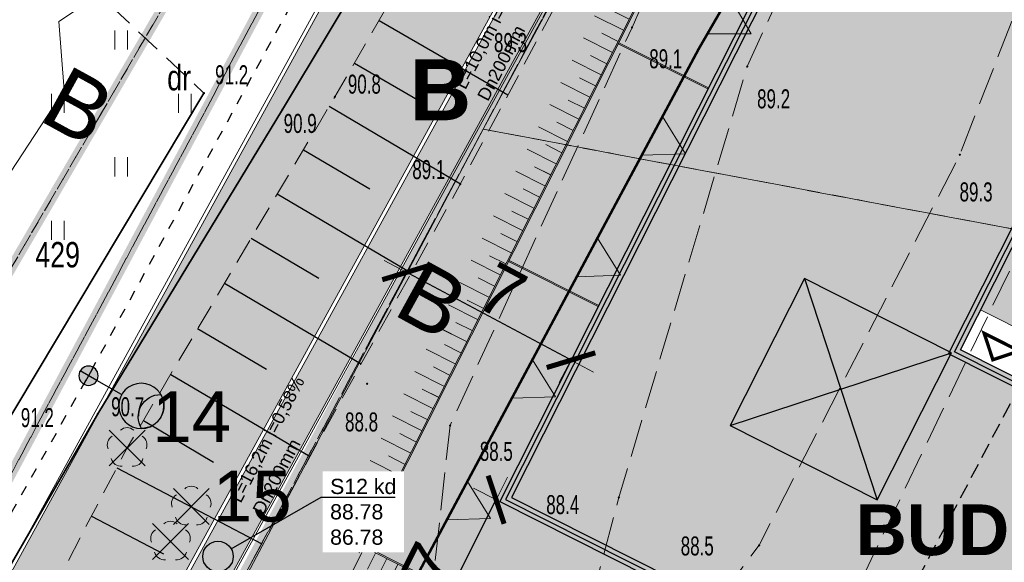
# Model space of a CAD drawing. Header units: metres. Extents: x 6539540 to 6543249, y 5894370 to 5895874.
# Tile 15 of 91: x 6541864 to 6541902, y 5895108 to 5895129. Entities that reach past the tile are written whole.
import ezdxf
from ezdxf import colors
from ezdxf.entities.mleader import LeaderData, LeaderLine
from ezdxf.enums import TextEntityAlignment as Align
from ezdxf.math import Vec2, Vec3

# ---------------------------------------------------------------- set-up
doc = ezdxf.new("R2010")
doc.units = ezdxf.units.M
for name, pattern in [('0.4_0.4', [0.8, 0.4, -0.4]), ('0.5_0.5', [1, 0.5, -0.5]), ('1.0_0.5', [1.5, 1, -0.5]), ('1.5_0.5', [2, 1.5, -0.5]), ('2', [0.9, 0.6, -0.3]), ('CONTINOUS', [0]), ('DASHED', [0.75, 0.5, -0.25]), ('egkk-500', [2, 1.5, -0.5]), ('egug-500', [1, 0.5, -0.5])]:
    doc.linetypes.add(name, pattern=pattern)
for name, color, linetype in [('000 Inne (niezydentyfikowane)', 7, 'Continuous'), ('210-oznaczenie konturu użytku gruntowego', 7, 'Continuous'), ('211-numer działki ewidencyjnej', 7, 'Continuous'), ('217-kontur klasyfikacyjny', 7, 'Continuous'), ('218-kontur użytku gruntowego', 7, 'Continuous'), ('219-działka ewidencyjna', 7, 'Continuous'), ('_dr_krawężnik wystający 15x30', 214, 'Continuous'), ('_rozbiórki', 1, 'Continuous'), ('drzewo liściaste', 7, 'Continuous'), ('jezdnia', 7, 'Continuous'), ('ogrodzenie trwałe', 7, 'Continuous'), ('pikieta naturalna', 7, 'Continuous'), ('pikieta naturalna-Atr2', 7, 'Continuous'), ('przewód elektroenergetyczny podziemny', 7, 'Continuous'), ('skarpa nieumocniona', 7, 'Continuous'), ('trawnik', 7, 'Continuous'), ('Zakres', 7, 'Continuous')]:
    doc.layers.add(name, color=color, linetype=linetype)
for name, color, linetype, lineweight in [('_dr opis', 7, 'Continuous', 25), ('_dr_kreskowanie chodnik', 40, 'Continuous', 5), ('_dr_kreskowanie jezdnia', 253, 'Continuous', 5), ('_dr_obrzeże 8x30', 210, 'Continuous', 30), ('_dr_ścieki kd', 36, 'Continuous', 30), ('A-BALKONY', 7, 'Continuous', 9), ('A-BUDYNKI', 1, 'Continuous', 30), ('A-OPIS', 4, 'Continuous', 20), ('A-OZNACZENIA', 7, 'Continuous', 15), ('A-PZT', 4, 'Continuous', 9), ('A-WYMIAR', 8, 'Continuous', 5), ('IE - SŁUP', 1, 'Continuous', 30), ('IE - SŁUP 150W', 1, 'Continuous', 30), ('SKARPA', 7, 'Continuous', 5)]:
    doc.layers.add(name, color=color, linetype=linetype, lineweight=lineweight)
doc.layers.add('A-ZIELŃ - PROJ -B', color=7, linetype='Continuous', lineweight=13, true_color=0x91c200)
doc.styles.add('ARIAL', font='arial.ttf')
doc.styles.add('Arial Narrow', font='ARIALN.TTF')
doc.linetypes.add('902-500', pattern='A,3.75,0,[1,ksztalty.shx,S=0.5,R=0,X=0,Y=0],3.75', length=7.5)
doc.dimstyles.new('A-PZT', dxfattribs={"dimtxt": 2, "dimasz": 0.1, "dimexe": 0, "dimexo": 0.625, "dimgap": 0.1, "dimtad": 1, "dimdec": 0, "dimtxsty": 'ARIAL', "dimblk": 'ZNACZNIK-A', "dimcen": -1, "dimclrt": 9, "dimadec": 0, "dimazin": 0, "dimtfac": 1, "dimtdec": 0, "dimtmove": 0, "dimatfit": 3, "dimldrblk": 'ZNACZNIK-A', "dimfxl": 1, "dimfxlon": 1, "dimarcsym": 0})

# ---------------------------------------------------------------- blocks, each defined once
blk = doc.blocks.new('PW01')
at = {"linetype": 'Continuous', "lineweight": 13}
h = blk.add_hatch(color=0, dxfattribs=at)
edge = h.paths.add_edge_path()
edge.add_arc((0, 0), 0.045, 0, 360)
blk = doc.blocks.new('OP021')
at = {"linetype": 'Continuous', "lineweight": 13}
h = blk.add_hatch(color=0, dxfattribs=at)
edge = h.paths.add_edge_path()
edge.add_arc((0, 0), 0.05, 0, 360)
at = {"color": 0, "linetype": 'Continuous', "lineweight": 13}
for centre, start, end in [((0, 0.4), 49.272, 130.728), ((-0.38, 0.124), 121.308, 202.548), ((0.38, 0.124), 337.452, 58.692), ((-0.235, -0.324), 193.221, 274.871), ((0.235, -0.324), 265.129, 346.779)]:
    blk.add_arc(centre, 0.4, start, end, dxfattribs=at)
blk = doc.blocks.new('TU04')
at = {"color": 0, "linetype": 'Continuous', "lineweight": 13}
for p, q in [((0, 0), (0, 0.75)), ((0.5, 0), (0.5, 0.75))]:
    blk.add_line(p, q, dxfattribs=at)
blk = doc.blocks.new('*U88')
at = {"layer": 'A-OZNACZENIA', "color": 22, "true_color": 0xe21d1d}
blk.add_lwpolyline([(0, 0.747), (0.862, -0.747), (-0.862, -0.747)], close=True, dxfattribs=at)
blk = doc.blocks.new('*U140')
at = {"layer": 'A-OZNACZENIA', "color": 0, "linetype": 'ByBlock', "lineweight": -2, "transparency": 16777216, "rotation": 179.9999999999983}
blk.add_blockref('*U88', (0, 0), dxfattribs=at)
blk = doc.blocks.new('*U141')
at = {"layer": 'A-OZNACZENIA', "color": 0, "linetype": 'ByBlock', "lineweight": -2, "transparency": 16777216}
for p in [(0, 0), (5.436, 0), (10.872, 0), (16.308, 0), (21.744, 0)]:
    blk.add_blockref('*U140', p, dxfattribs=at)
blk = doc.blocks.new('*U142')
at = {"layer": 'A-OZNACZENIA', "color": 0, "linetype": 'ByBlock', "lineweight": -2, "transparency": 16777216, "rotation": 179.9999999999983}
blk.add_blockref('*U88', (0, 0), dxfattribs=at)
blk = doc.blocks.new('*U143')
at = {"layer": 'A-OZNACZENIA', "color": 0, "linetype": 'ByBlock', "lineweight": -2, "transparency": 16777216}
for p in [(0, 0), (5.436, 0), (10.872, 0), (16.308, 0), (21.744, 0), (27.18, 0)]:
    blk.add_blockref('*U142', p, dxfattribs=at)
blk = doc.blocks.new('*U136')
at = {"layer": 'A-OZNACZENIA', "color": 0, "linetype": 'ByBlock', "lineweight": -2, "transparency": 16777216, "rotation": 179.9999999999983}
blk.add_blockref('*U88', (0, 0), dxfattribs=at)
blk = doc.blocks.new('*U137')
at = {"layer": 'A-OZNACZENIA', "color": 0, "linetype": 'ByBlock', "lineweight": -2, "transparency": 16777216}
for p in [(0, 0), (5.436, 0), (10.872, 0), (16.308, 0), (21.744, 0)]:
    blk.add_blockref('*U136', p, dxfattribs=at)
blk = doc.blocks.new('ZNACZNIK-A')
at = {"color": 0}
for p, q in [((0, 10), (0, -10)), ((-10, 0), (10, 0))]:
    blk.add_line(p, q, dxfattribs=at)
at = {"color": 0, "const_width": 2}
blk.add_lwpolyline([(7.07, 7.07), (-7.07, -7.07)], dxfattribs=at)
blk = doc.blocks.new('*D96')
at = {"layer": 'A-WYMIAR', "color": 0, "lineweight": -2, "transparency": 16777216}
blk.add_line((6542197.101, 5895058.911), (6542194.029, 5895052.82), dxfattribs=at)
at = {"layer": 'Defpoints', "color": 0, "transparency": 16777216}
for p in [(6542197.287, 5895058.929), (6542193.984, 5895052.731), (6542194.124, 5895052.66)]:
    blk.add_point(p, dxfattribs=at)
at = {"layer": 'A-WYMIAR', "color": 0, "lineweight": -2, "transparency": 16777216, "xscale": 0.1, "yscale": 0.1, "zscale": 0.1}
for p, rotation in [((6542197.146, 5895059), 63.2322082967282), ((6542193.984, 5895052.731), 243.2322082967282)]:
    blk.add_blockref('ZNACZNIK-A', p, dxfattribs=dict(at, rotation=rotation))
at = {"layer": 'A-WYMIAR', "color": 9, "transparency": 16777216, "insert": (6542194.583, 5895056.361), "char_height": 2, "attachment_point": 5, "rotation": 63.2322, "style": 'ARIAL'}
blk.add_mtext('7', dxfattribs=at)
blk = doc.blocks.new('*D97')
at = {"layer": 'A-WYMIAR', "color": 0, "lineweight": -2, "transparency": 16777216}
blk.add_line((6542200.009, 5895064.548), (6542193.703, 5895067.917), dxfattribs=at)
at = {"layer": 'Defpoints', "color": 0, "transparency": 16777216}
for p in [(6542193.615, 5895067.964), (6542193.615, 5895067.964), (6542200.097, 5895064.501)]:
    blk.add_point(p, dxfattribs=at)
at = {"layer": 'A-WYMIAR', "color": 0, "lineweight": -2, "transparency": 16777216, "xscale": 0.1, "yscale": 0.1, "zscale": 0.1}
for p, rotation in [((6542193.615, 5895067.964), 151.885046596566), ((6542200.097, 5895064.501), 331.885046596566)]:
    blk.add_blockref('ZNACZNIK-A', p, dxfattribs=dict(at, rotation=rotation))
at = {"layer": 'A-WYMIAR', "color": 9, "transparency": 16777216, "insert": (6542197.374, 5895067.203), "char_height": 2, "attachment_point": 5, "rotation": 331.885, "style": 'ARIAL'}
blk.add_mtext('7', dxfattribs=at)
blk = doc.blocks.new('*U90')
at = {"layer": 'SKARPA'}
for points in [[(-0.246, 0.641), (-0.246, -0.641)], [(0.246, 0.641), (0.246, -0.072)]]:
    blk.add_lwpolyline(points, dxfattribs=at)
blk = doc.blocks.new('*U91')
at = {"layer": 'A-PZT', "color": 0, "linetype": 'ByBlock', "lineweight": -2, "transparency": 16777216}
for p in [(0, 0), (0.982, 0), (1.964, 0), (2.947, 0), (3.929, 0), (4.911, 0), (5.893, 0), (6.876, 0), (7.858, 0), (8.84, 0), (9.822, 0), (10.805, 0)]:
    blk.add_blockref('*U90', p, dxfattribs=at)
blk = doc.blocks.new('slup pojedynczy')
at = {"layer": 'IE - SŁUP 150W', "ltscale": 0.75}
h = blk.add_hatch(color=256, dxfattribs=at)
edge = h.paths.add_edge_path()
edge.add_arc((4596208.008, 5925834.047), 0.338, 0, 360)
h = blk.add_hatch(color=256, dxfattribs=at)
edge = h.paths.add_edge_path()
edge.add_arc((4596208.008, 5925831.126), 0.792, 30, 150)
edge.add_arc((4596208.008, 5925831.918), 0.792, 210, 330)
for p, q in [((4596208.008, 5925833.71), (4596208.008, 5925834.385)), ((4596207.671, 5925834.047), (4596208.346, 5925834.047)), ((4596208.008, 5925832.71), (4596208.008, 5925833.71))]:
    blk.add_line(p, q, dxfattribs=at)
for centre, radius in [((4596208.008, 5925834.047), 0.338), ((4596208.008, 5925831.918), 0.792)]:
    blk.add_circle(centre, radius, dxfattribs=at)
for centre, start, end in [((4596208.008, 5925831.126), 30, 150), ((4596208.008, 5925831.918), 210, 330)]:
    blk.add_arc(centre, 0.792, start, end, dxfattribs=at)
blk = doc.blocks.new('deweloper')
at = {"layer": 'A-BUDYNKI', "true_color": 0xc7c8ca, "transparency": 33554610}
h = blk.add_hatch(color=9, dxfattribs=at)
h.dxf.hatch_style = 1
h.paths.add_polyline_path([(6542211.482, 5895087.072), (6542197.287, 5895058.929), (6542228.107, 5895043.382), (6542234.196, 5895055.453), (6542215.447, 5895064.911), (6542223.554, 5895080.982)])
at = {"layer": 'A-ZIELŃ - PROJ -B', "true_color": 0x1e9a13, "transparency": 33554559}
h = blk.add_hatch(color=84, dxfattribs=at)
h.dxf.hatch_style = 1
h.paths.add_polyline_path([(6542231.648, 5895125.306), (6542236.732, 5895130.961), (6542238.85, 5895133.738), (6542242.1, 5895131.368), (6542232.367, 5895114.439), (6542228.112, 5895116.885), (6542233.879, 5895123.301)], flags=17)
h.paths.add_polyline_path([(6542209.319, 5895096.015), (6542211.279, 5895095.026), (6542217.519, 5895107.346), (6542228.441, 5895119.495), (6542227.303, 5895120.473), (6542216.522, 5895108.481)], flags=17)
h.paths.add_polyline_path([(6542273.98, 5895163.161), (6542274.962, 5895162.792), (6542278.487, 5895172.192), (6542277.192, 5895172.631)])
h.paths.add_polyline_path([(6542264.51, 5895166.372), (6542263.274, 5895167.258), (6542263.992, 5895168.261), (6542267.453, 5895175.934), (6542267.722, 5895175.843)])
h.paths.add_polyline_path([(6542273.451, 5895189.739), (6542273.379, 5895189.763), (6542272.432, 5895186.971), (6542269.519, 5895180.513), (6542270.239, 5895180.269)])
h.paths.add_polyline_path([(6542279.71, 5895177.057), (6542280.237, 5895176.859), (6542283.757, 5895186.244), (6542282.921, 5895186.527)], flags=17)
h.paths.add_polyline_path([(6542284.527, 5895191.262), (6542285.502, 5895190.897), (6542289.026, 5895200.296), (6542287.739, 5895200.732)], flags=17)
h.paths.add_polyline_path([(6542289.345, 5895205.467), (6542290.766, 5895204.934), (6542294.296, 5895214.347), (6542292.557, 5895214.937)], flags=17)
h.paths.add_polyline_path([(6542278.943, 5895158.469), (6542278.715, 5895158.561), (6542261.256, 5895124.602), (6542241.791, 5895086.013), (6542219.899, 5895097.057), (6542225.988, 5895109.128), (6542235.809, 5895104.174), (6542236.62, 5895105.781), (6542233.055, 5895107.579), (6542232.006, 5895112.916), (6542227.086, 5895115.744), (6542218.767, 5895106.491), (6542212.618, 5895094.35), (6542232.331, 5895084.407), (6542228.177, 5895076.172), (6542233.232, 5895073.622), (6542234.546, 5895076.227), (6542242.627, 5895072.151), (6542239.511, 5895065.964), (6542231.427, 5895070.044), (6542232.556, 5895072.283), (6542227.501, 5895074.833), (6542222.845, 5895065.601), (6542217.778, 5895063.735), (6542234.195, 5895055.454), (6542228.107, 5895043.382), (6542197.287, 5895058.929), (6542211.482, 5895087.072), (6542223.554, 5895080.982), (6542216.242, 5895066.487), (6542218.407, 5895065.395), (6542221.817, 5895066.894), (6542230.316, 5895083.743), (6542208.567, 5895094.714), (6542200.151, 5895080.148), (6542196.632, 5895073.611), (6542187.346, 5895056.079), (6542230.162, 5895034.481), (6542242.172, 5895065.021)])
h.paths.add_polyline_path([(6542278.943, 5895158.469), (6542304.992, 5895224.671), (6542286.299, 5895227.619), (6542295.767, 5895224.408), (6542294.161, 5895219.673), (6542300.79, 5895217.425), (6542278.716, 5895158.56)])
h.paths.add_polyline_path([(6542233.455, 5895113.321), (6542243.326, 5895130.491), (6542245.842, 5895128.688), (6542249.628, 5895133.971), (6542250.464, 5895133.371), (6542249.185, 5895130.691), (6542237.331, 5895107.191), (6542234.366, 5895108.687)], flags=17)
h.paths.add_polyline_path([(6542270.517, 5895155.907), (6542271.401, 5895155.272), (6542266.843, 5895146.235), (6542264.687, 5895147.781)], flags=17)
h.paths.add_polyline_path([(6542263.812, 5895142.259), (6542264.468, 5895141.789), (6542258.643, 5895133.661), (6542257.987, 5895134.131)], flags=17)
at = {"layer": 'A-BALKONY'}
for points in [[(6542217.528, 5895084.008), (6542218.877, 5895086.687), (6542209.246, 5895091.541), (6542202.586, 5895078.323), (6542199.479, 5895072.156), (6542191.913, 5895057.141), (6542229.438, 5895038.232), (6542239.122, 5895057.45), (6542227.548, 5895063.282), (6542225.748, 5895059.71)], [(6542217.483, 5895084.031), (6542218.81, 5895086.665), (6542209.266, 5895091.475), (6542202.63, 5895078.299), (6542199.523, 5895072.132), (6542191.981, 5895057.162), (6542229.411, 5895038.301), (6542239.059, 5895057.426), (6542227.57, 5895063.215), (6542225.793, 5895059.687)], [(6542205.49, 5895075.197), (6542201.962, 5895076.975)], [(6542205.513, 5895075.242), (6542201.985, 5895077.019)], [(6542201.166, 5895066.615), (6542197.638, 5895068.393)], [(6542201.188, 5895066.66), (6542197.661, 5895068.437)]]:
    blk.add_lwpolyline(points, dxfattribs=at)
at = {"layer": 'A-BUDYNKI', "color": 7}
for points in [[(6542211.482, 5895087.072), (6542197.287, 5895058.929), (6542228.107, 5895043.382), (6542234.196, 5895055.453), (6542215.447, 5895064.911), (6542223.554, 5895080.982)], [(6542211.558, 5895086.843), (6542197.515, 5895059.004), (6542228.032, 5895043.611), (6542233.968, 5895055.378), (6542215.219, 5895064.836), (6542223.325, 5895080.907)], [(6542211.637, 5895086.601), (6542197.757, 5895059.084), (6542227.953, 5895043.852), (6542233.726, 5895055.299), (6542214.977, 5895064.757), (6542223.084, 5895080.828)], [(6542215.098, 5895064.796), (6542209.294, 5895067.724), (6542206.367, 5895061.92), (6542212.17, 5895058.993)]]:
    blk.add_lwpolyline(points, close=True, dxfattribs=at)
for points in [[(6542209.294, 5895067.724), (6542212.17, 5895058.993)], [(6542206.367, 5895061.92), (6542215.098, 5895064.796)]]:
    blk.add_lwpolyline(points, dxfattribs=at)
at = {"layer": 'A-OZNACZENIA', "color": 13, "linetype": 'DASHED', "ltscale": 5, "true_color": 0xd26260, "const_width": 0.5}
blk.add_lwpolyline([(6542230.162, 5895034.481), (6542187.282, 5895056.111), (6542196.632, 5895073.611), (6542199.892, 5895079.701), (6542216.522, 5895108.481), (6542236.732, 5895130.961), (6542248.032, 5895145.991), (6542263.992, 5895168.261), (6542272.432, 5895186.971), (6542286.222, 5895227.631), (6542304.992, 5895224.671), (6542242.172, 5895065.021)], close=True, dxfattribs=at)
at = {"layer": 'A-OZNACZENIA', "color": 22, "true_color": 0xe21d1d, "const_width": 0.1}
blk.add_lwpolyline([(6542192.641, 5895053.408), (6542201.924, 5895070.784), (6542205.136, 5895076.784), (6542221.404, 5895104.936), (6542241.37, 5895127.145), (6542252.869, 5895142.44), (6542263.448, 5895157.202), (6542277.64, 5895155.158)], dxfattribs=at)
blk.add_lwpolyline([(6542192.641, 5895053.408), (6542201.924, 5895070.784), (6542205.136, 5895076.784), (6542221.404, 5895104.936), (6542241.37, 5895127.145), (6542252.869, 5895142.44), (6542263.448, 5895157.202), (6542277.64, 5895155.158)], dxfattribs=at)
at = {"layer": 'A-OZNACZENIA', "color": 18, "true_color": 0x000000, "const_width": 0.132}
blk.add_lwpolyline([(6542216.725, 5895064.519), (6542217.768, 5895064.863), (6542216.381, 5895065.562)], close=True, dxfattribs=at)
at = {"layer": 'A-PZT'}
blk.add_lwpolyline([(6542216.242, 5895066.487), (6542218.407, 5895065.395), (6542221.817, 5895066.894), (6542230.316, 5895083.743), (6542208.567, 5895094.714)], dxfattribs=at)
at = {"layer": 'A-ZIELŃ - PROJ -B'}
blk.add_lwpolyline([(6542228.107, 5895043.382), (6542197.287, 5895058.929), (6542211.482, 5895087.072), (6542223.554, 5895080.982), (6542216.242, 5895066.487), (6542218.407, 5895065.395), (6542221.817, 5895066.894), (6542230.316, 5895083.743), (6542208.567, 5895094.714), (6542200.151, 5895080.148), (6542196.632, 5895073.611), (6542187.346, 5895056.079)], dxfattribs=at)
at = {"layer": 'A-OZNACZENIA'}
for name, p, rotation in [('*U143', (6542206.551, 5895077.741), 59.97931086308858), ('*U141', (6542193.705, 5895053.817), 61.88504659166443), ('*U137', (6542193.705, 5895053.817), 61.8850465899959)]:
    blk.add_blockref(name, p, dxfattribs=dict(at, rotation=rotation))
at = {"layer": 'A-PZT', "linetype": 'CONTINOUS', "lineweight": 0}
for p, rotation in [((6542203.701, 5895081.961), 243.2324140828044), ((6542198.831, 5895072.317), 243.2324140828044), ((6542196.176, 5895067.055), 243.2324140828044), ((6542191.889, 5895056.435), 333.2324140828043)]:
    blk.add_blockref('*U91', p, dxfattribs=dict(at, rotation=rotation))
at = {"layer": 'A-OPIS', "width": 2468.73918, "attachment_point": 1, "style": 'Arial Narrow'}
for s, insert, char_height in [('\\A1;\\pt9.6;{\\fArial|b1|i0|c238|p34;B}', (6542193.742, 5895076.361), 2.4), ('\\A1;\\pt8;{\\fArial|b1|i0|c238|p34;BUD. B  III\\PP.P.P.=89,50}', (6542211.318, 5895058.814), 2)]:
    blk.add_mtext(s, dxfattribs=dict(at, insert=insert, char_height=char_height))
at = {"layer": 'A-WYMIAR'}
for p1, p2, distance, picture, middle in [((6542200.097, 5895064.501), (6542193.615, 5895067.964), 0, '*D97', (6542197.374, 5895067.203)), ((6542197.287, 5895058.929), (6542194.124, 5895052.66), -0.157, '*D96', (6542194.583, 5895056.361))]:
    dim = blk.add_aligned_dim(p1=p1, p2=p2, distance=distance, dimstyle='A-PZT', dxfattribs=at)
    dim.commit()
    dim.dimension.update_dxf_attribs({"geometry": picture, "text_midpoint": middle})

msp = doc.modelspace()

# ---------------------------------------------------------------- hatches: boundary and pattern name
at = {"layer": '_dr_kreskowanie chodnik'}
h = msp.add_hatch(color=256, dxfattribs=at)
h.dxf.hatch_style = 1
edge = h.paths.add_edge_path()
edge.add_line((6541855.463, 5895082.051), (6541856.708, 5895081.214))
edge.add_line((6541856.708, 5895081.214), (6541860.899, 5895087.448))
edge.add_line((6541860.899, 5895087.448), (6541895.775, 5895151.021))
edge.add_arc((6541957.453, 5895117.184), 70.35, 138.01071, 151.25096, ccw=False)
edge.add_line((6541905.164, 5895164.248), (6541921.481, 5895182.376))
edge.add_line((6541921.481, 5895182.376), (6541936.087, 5895202.264))
edge.add_line((6541936.087, 5895202.264), (6541933.99, 5895201.943))
edge.add_line((6541933.99, 5895201.943), (6541920.316, 5895183.324))
edge.add_line((6541920.316, 5895183.324), (6541904.049, 5895165.251))
edge.add_arc((6541957.453, 5895117.184), 71.85, 138.01071, 151.25096)
edge.add_line((6541894.46, 5895151.742), (6541859.617, 5895088.229))
edge.add_line((6541859.617, 5895088.229), (6541855.463, 5895082.051))
at = {"layer": '_dr_kreskowanie jezdnia'}
h = msp.add_hatch(color=256, dxfattribs=at)
h.dxf.hatch_style = 1
edge = h.paths.add_edge_path()
edge.add_line((6541850.359, 5895085.482), (6541854.358, 5895091.43))
edge.add_line((6541854.358, 5895091.43), (6541889.068, 5895154.7))
edge.add_arc((6541957.453, 5895117.184), 78, 138.01071, 151.25096, ccw=False)
edge.add_line((6541899.478, 5895169.366), (6541915.54, 5895187.211))
edge.add_line((6541915.54, 5895187.211), (6541937.506, 5895217.119))
edge.add_arc((6541879.475, 5895259.738), 72, 323.70553, 335.6555)
edge.add_line((6541945.073, 5895230.058), (6541950.032, 5895241.02))
edge.add_line((6541950.032, 5895241.02), (6541963.489, 5895280.46))
edge.add_line((6541963.489, 5895280.46), (6541963.995, 5895284.052))
edge.add_arc((6541956.073, 5895285.167), 8, 351.9852, 440.8524)
edge.add_line((6541957.345, 5895293.065), (6541979.003, 5895290.047))
edge.add_arc((6541977.862, 5895282.129), 8, 81.8036, 171.9852)
edge.add_line((6541969.94, 5895283.244), (6541969.351, 5895279.06))
edge.add_line((6541969.351, 5895279.06), (6541955.618, 5895238.81))
edge.add_line((6541955.618, 5895238.81), (6541950.539, 5895227.585))
edge.add_arc((6541879.475, 5895259.738), 78, 323.70553, 335.6555, ccw=False)
edge.add_line((6541942.341, 5895213.567), (6541920.2, 5895183.419))
edge.add_line((6541920.2, 5895183.419), (6541903.938, 5895165.352))
edge.add_arc((6541957.453, 5895117.184), 72, 138.01071, 151.25096)
edge.add_line((6541894.328, 5895151.814), (6541859.488, 5895088.307))
edge.add_line((6541859.488, 5895088.307), (6541855.339, 5895082.134))
edge.add_line((6541855.339, 5895082.134), (6541850.359, 5895085.482))

# ---------------------------------------------------------------- linework, layer by layer
at = {"layer": '000 Inne (niezydentyfikowane)', "color": 7, "linetype": 'Continuous', "lineweight": 25, "flags": 128}
for points in [[(6541877.67, 5895129.25), (6541882.75, 5895126.31)], [(6541876.7, 5895127.56), (6541879.26, 5895126.08)], [(6541875.71, 5895125.86), (6541880.88, 5895122.8)], [(6541874.69, 5895124.14), (6541877.3, 5895122.6)], [(6541873.66, 5895122.41), (6541878.94, 5895119.29)], [(6541872.63, 5895120.66), (6541875.29, 5895119.08)], [(6541871.58, 5895118.89), (6541876.96, 5895115.7)], [(6541870.52, 5895117.1), (6541873.24, 5895115.49)], [(6541869.46, 5895115.29), (6541874.95, 5895112.05)], [(6541868.38, 5895113.47), (6541871.15, 5895111.83)], [(6541867.33, 5895111.6), (6541873.05, 5895108.61)], [(6541866.33, 5895109.7), (6541869.17, 5895108.22)]]:
    msp.add_lwpolyline(points, dxfattribs=at)
at = {"layer": '217-kontur klasyfikacyjny', "color": 92, "linetype": 'egkk-500', "lineweight": 18, "flags": 128}
for points in [[(6541885.03, 5895131.05), (6541881.77, 5895124.96)], [(6541881.77, 5895124.96), (6541872.42, 5895107.46)], [(6541905.863, 5895120.415), (6541881.77, 5895124.96)], [(6541881.77, 5895124.96), (6541905.863, 5895120.415)]]:
    msp.add_lwpolyline(points, dxfattribs=at)
at = {"layer": '218-kontur użytku gruntowego', "color": 3, "linetype": 'egug-500', "lineweight": 18, "flags": 128}
for points in [[(6541881.39, 5895145.46), (6541857.34, 5895100.46)], [(6541857.34, 5895100.46), (6541881.39, 5895145.46)], [(6541859.15, 5895112.58), (6541877.31, 5895143.77)], [(6541877.31, 5895143.77), (6541859.15, 5895112.58)], [(6541881.77, 5895124.96), (6541885.03, 5895131.05)], [(6541885.03, 5895131.05), (6541881.77, 5895124.96)], [(6541872.42, 5895107.46), (6541881.77, 5895124.96)], [(6541881.77, 5895124.96), (6541872.42, 5895107.46)], [(6541905.863, 5895120.415), (6541881.77, 5895124.96)], [(6541881.77, 5895124.96), (6541905.863, 5895120.415)]]:
    msp.add_lwpolyline(points, dxfattribs=at)
at = {"layer": '219-działka ewidencyjna', "color": 84, "linetype": '0.5_0.5', "lineweight": 18, "const_width": 0.4, "flags": 128}
for points in [[(6541857.34, 5895100.46), (6541881.39, 5895145.46)], [(6541877.31, 5895143.77), (6541859.15, 5895112.58)], [(6541872.42, 5895107.46), (6541885.03, 5895131.05)]]:
    msp.add_lwpolyline(points, dxfattribs=at)
at = {"layer": '_dr_krawężnik wystający 15x30', "lineweight": 5, "flags": 128}
for points in [[(6541959.225, 5895268.428), (6541949.893, 5895241.076), (6541944.936, 5895230.12, -0.052189), (6541937.385, 5895217.208), (6541915.424, 5895187.306), (6541899.367, 5895169.466, 0.057836), (6541888.937, 5895154.772), (6541854.23, 5895091.508), (6541854.23, 5895091.508), (6541850.235, 5895085.565)], [(6541958.975, 5895267.23), (6541950.032, 5895241.02), (6541945.073, 5895230.058, -0.052189), (6541937.506, 5895217.119), (6541915.54, 5895187.211), (6541899.478, 5895169.366, 0.057836), (6541889.068, 5895154.7), (6541854.358, 5895091.43), (6541850.359, 5895085.482)], [(6541855.339, 5895082.134), (6541859.488, 5895088.307), (6541894.328, 5895151.814), (6541894.328, 5895151.814, -0.057836), (6541903.938, 5895165.352), (6541920.2, 5895183.419), (6541933.847, 5895202.002)], [(6541855.463, 5895082.051), (6541859.617, 5895088.229), (6541894.46, 5895151.742, -0.057836), (6541904.049, 5895165.251), (6541920.316, 5895183.324), (6541934.057, 5895202.034)]]:
    msp.add_lwpolyline(points, format="xyb", dxfattribs=at)
at = {"layer": '_dr_obrzeże 8x30', "lineweight": 5, "flags": 128}
for points in [[(6541857.869, 5895082.94), (6541860.899, 5895087.448), (6541895.775, 5895151.021, -0.057836), (6541905.164, 5895164.248), (6541921.481, 5895182.376), (6541936.087, 5895202.264)], [(6541857.935, 5895082.895), (6541860.968, 5895087.406), (6541895.845, 5895150.982, -0.057836), (6541905.224, 5895164.194), (6541921.543, 5895182.326), (6541936.199, 5895202.281)]]:
    msp.add_lwpolyline(points, format="xyb", dxfattribs=at)
at = {"layer": '_dr_ścieki kd', "linetype": '0.5_0.5', "const_width": 0.3, "flags": 128}
msp.add_lwpolyline([(6541884.316, 5895131.51), (6541871.624, 5895108.629)], dxfattribs=at)
at = {"layer": '_dr_ścieki kd'}
msp.add_circle((6541871.322, 5895108.111), 0.6, dxfattribs=at)
at = {"layer": '_rozbiórki', "lineweight": 30, "flags": 128}
for points in [[(6541867.033, 5895113.097), (6541868.447, 5895111.683)], [(6541868.447, 5895113.097), (6541867.033, 5895111.683)], [(6541869.563, 5895110.787), (6541870.977, 5895109.373)], [(6541870.977, 5895110.787), (6541869.563, 5895109.373)], [(6541868.743, 5895109.407), (6541870.157, 5895107.993)], [(6541870.157, 5895109.407), (6541868.743, 5895107.993)]]:
    msp.add_lwpolyline(points, dxfattribs=at)
at = {"layer": 'IE - SŁUP', "linetype": '0.4_0.4', "elevation": 86.721, "flags": 128}
msp.add_lwpolyline([(6541844.862, 5895027.715), (6541850.479, 5895047.499), (6541855.716, 5895066.345), (6541860.078, 5895081.68), (6541851.522, 5895089.058), (6541866.219, 5895115.237), (6541880.635, 5895141.622), (6541891.902, 5895161.39), (6541896.419, 5895167.365), (6541916.238, 5895189.875), (6541933.994, 5895214.022), (6541940.817, 5895223.302), (6541948.68, 5895240.126), (6541958.325, 5895268.551)], dxfattribs=at)
at = {"layer": 'jezdnia', "color": 7, "linetype": '1.5_0.5', "lineweight": 18, "flags": 128}
for points in [[(6541941.7, 5895196.39), (6541946.99, 5895204.99), (6541954.09, 5895217.95), (6541960.34, 5895231.97), (6541965.49, 5895246.51), (6541971.47, 5895264.51), (6541973.11, 5895273.45), (6541969.44, 5895275.93), (6541968.88, 5895285.22), (6541962.92, 5895286.09), (6541960.32, 5895278.87), (6541954.54, 5895268.45), (6541948.25, 5895252.01), (6541942.76, 5895236.9), (6541936.16, 5895222.71), (6541930.85, 5895211.5), (6541925.19, 5895196.86), (6541922.88, 5895185.66), (6541914.28, 5895171.87), (6541903.6, 5895156.34), (6541893.61, 5895142.57), (6541887.64, 5895128.97), (6541880.47, 5895113.27), (6541878.16, 5895092.32), (6541876.17, 5895082.76), (6541879.54, 5895081.64), (6541883.37, 5895096.26), (6541887.12, 5895110.44), (6541892.18, 5895127.43), (6541897.91, 5895140.01), (6541906.24, 5895154.73), (6541916.46, 5895170.13), (6541926.26, 5895183.96), (6541937.76, 5895198.07)], [(6541883.37, 5895096.26), (6541879.54, 5895081.64), (6541884.15, 5895090.8), (6541896.67, 5895107.17), (6541904.09, 5895122.66), (6541909.46, 5895135.02), (6541914.78, 5895150.75), (6541922.88, 5895165.64), (6541931.83, 5895180.77), (6541941.7, 5895196.39), (6541937.76, 5895198.07), (6541928.48, 5895182.41), (6541919.94, 5895167.69), (6541911.72, 5895152.03), (6541905.5, 5895136.66), (6541900.56, 5895123.95), (6541892.65, 5895108.55)]]:
    msp.add_lwpolyline(points, close=True, dxfattribs=at)
at = {"layer": 'ogrodzenie trwałe', "color": 7, "linetype": '902-500', "lineweight": 35, "flags": 128}
for points in [[(6541836.14, 5895102.36), (6541840.19, 5895100.23), (6541854.51, 5895092.81), (6541866.58, 5895113.73), (6541873.86, 5895125.73), (6541888.38, 5895149.92), (6541894.75, 5895160.38), (6541901.48, 5895171.14)], [(6541855.84, 5895101.5), (6541863.36, 5895113.99), (6541870.77, 5895126.38)]]:
    msp.add_lwpolyline(points, dxfattribs=at)
at = {"layer": 'przewód elektroenergetyczny podziemny', "color": 1, "linetype": 'Continuous', "lineweight": 18, "flags": 128}
msp.add_lwpolyline([(6541849.18, 5895118.84), (6541856.78, 5895114.03), (6541857.09, 5895114.02), (6541865.26, 5895126.5), (6541865.05, 5895129.2), (6541867.54, 5895130.88), (6541868.48, 5895132.72)], dxfattribs=at)
at = {"layer": 'skarpa nieumocniona', "color": 7, "linetype": '1.0_0.5', "lineweight": 18, "flags": 128}
msp.add_lwpolyline([(6541860.86, 5895099.44), (6541866.99, 5895097.62), (6541880.87, 5895122.79), (6541891.45, 5895142.61), (6541893.02, 5895149.2), (6541898.86, 5895159.36), (6541907.1, 5895173.38), (6541911.18, 5895179.84), (6541905.8, 5895174.67), (6541896.3, 5895161.25), (6541886.56, 5895144.6), (6541875.93, 5895126.24), (6541867.74, 5895112.39), (6541864.5, 5895106.19)], close=True, dxfattribs=at)
msp.add_lwpolyline([(6541860.86, 5895099.44), (6541866.99, 5895097.62), (6541880.87, 5895122.79), (6541891.45, 5895142.61), (6541893.02, 5895149.2), (6541898.86, 5895159.36), (6541907.1, 5895173.38), (6541911.18, 5895179.84), (6541905.8, 5895174.67), (6541896.3, 5895161.25), (6541886.56, 5895144.6), (6541875.93, 5895126.24), (6541867.74, 5895112.39), (6541864.5, 5895106.19)], close=True, dxfattribs=at)
at = {"layer": 'trawnik', "color": 7, "linetype": '1.0_0.5', "lineweight": 18, "flags": 128}
msp.add_lwpolyline([(6541867.1, 5895129.82), (6541870.77, 5895126.38), (6541863.36, 5895113.99), (6541855.84, 5895101.5), (6541840.66, 5895111), (6541852.26, 5895132.36), (6541854.94, 5895136.81)], close=True, dxfattribs=at)
at = {"layer": 'Zakres', "color": 5, "linetype": '2', "lineweight": 25, "flags": 128}
msp.add_lwpolyline([(6541938.62, 5895313.18), (6541912.96, 5895235.17), (6541870.71, 5895162.99), (6541810.21, 5895062.53), (6541777.05, 5895047.89), (6541830.67, 5894972.22), (6541843.02, 5895013.5), (6541885, 5895080.88), (6541918.51, 5895144.38), (6541965.96, 5895211.67), (6541999.83, 5895303.74)], close=True, dxfattribs=at)
msp.add_lwpolyline([(6541938.62, 5895313.18), (6541912.96, 5895235.17), (6541870.71, 5895162.99), (6541810.21, 5895062.53), (6541777.05, 5895047.89), (6541830.67, 5894972.22), (6541843.02, 5895013.5), (6541885, 5895080.88), (6541918.51, 5895144.38), (6541965.96, 5895211.67), (6541999.83, 5895303.74)], close=True, dxfattribs=at)
msp.add_lwpolyline([(6541938.62, 5895313.18), (6541912.96, 5895235.17), (6541870.71, 5895162.99), (6541810.21, 5895062.53), (6541777.05, 5895047.89), (6541830.67, 5894972.22), (6541843.02, 5895013.5), (6541885, 5895080.88), (6541918.51, 5895144.38), (6541965.96, 5895211.67), (6541999.83, 5895303.74)], close=True, dxfattribs=at)
msp.add_lwpolyline([(6541938.62, 5895313.18), (6541912.96, 5895235.17), (6541870.71, 5895162.99), (6541810.21, 5895062.53), (6541777.05, 5895047.89), (6541830.67, 5894972.22), (6541843.02, 5895013.5), (6541885, 5895080.88), (6541918.51, 5895144.38), (6541965.96, 5895211.67), (6541999.83, 5895303.74)], close=True, dxfattribs=at)

# ---------------------------------------------------------------- block references
msp.add_blockref('deweloper', (-314.862, 51.349))
at = {"layer": 'drzewo liściaste', "color": 94, "linetype": 'Continuous', "lineweight": 18}
for p in [(6541867.74, 5895112.39), (6541870.27, 5895110.08), (6541869.45, 5895108.7)]:
    msp.add_blockref('OP021', p, dxfattribs=at)
at = {"layer": 'IE - SŁUP', "xscale": -1.125, "yscale": 1.125, "zscale": 1.125, "rotation": 60.26799288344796}
msp.add_blockref('slup pojedynczy', (14895200.787, 7078904.938), dxfattribs=at)
at = {"layer": 'pikieta naturalna', "color": 7, "linetype": 'Continuous', "lineweight": 13}
for p in [(6541887.64, 5895128.97), (6541892.18, 5895127.43), (6541870.77, 5895126.38), (6541875.93, 5895126.24), (6541873.86, 5895125.73), (6541900.56, 5895123.95), (6541880.87, 5895122.79), (6541877.2, 5895114.92), (6541866.58, 5895113.73), (6541880.47, 5895113.27), (6541887.12, 5895110.44), (6541892.65, 5895108.55)]:
    msp.add_blockref('PW01', p, dxfattribs=at)
at = {"layer": 'trawnik', "color": 7, "linetype": 'Continuous', "lineweight": 18}
for p in [(6541867.259, 5895128.099), (6541864.759, 5895125.599), (6541869.759, 5895125.599), (6541867.259, 5895123.099), (6541864.759, 5895120.599)]:
    msp.add_blockref('TU04', p, dxfattribs=at)

# ---------------------------------------------------------------- texts
at = {"insert": (6541868.731, 5895114.622), "char_height": 2, "attachment_point": 1}
msp.add_mtext_dynamic_manual_height_columns('{\\fArial|b0|i0|c238|p34;\\C1;14}', width=3.88768, gutter_width=12.5, heights=[0], dxfattribs=at)
at = {"layer": '210-oznaczenie konturu użytku gruntowego', "color": 3, "linetype": 'Continuous', "lineweight": 18, "width": 0.79}
msp.add_text('dr', height=1, dxfattribs=at).set_placement((6541869.32, 5895126.49))
at = {"layer": '211-numer działki ewidencyjnej', "color": 7, "linetype": 'Continuous', "lineweight": 18, "width": 0.79}
msp.add_text('429', height=1, dxfattribs=at).set_placement((6541864.12, 5895119.51))
at = {"layer": '_dr opis', "insert": (6541865.405, 5895127.533), "char_height": 2.5, "attachment_point": 1, "rotation": 331.251}
msp.add_mtext_dynamic_manual_height_columns('{\\fArial|b0|i0|c238|p34;B              B}', width=20.2631, gutter_width=12.5, heights=[0], dxfattribs=at)
at = {"layer": '_dr_ścieki kd', "linetype": '0.5_0.5', "char_height": 0.5, "attachment_point": 1, "rotation": 62.4144, "line_spacing_factor": 1.2}
for s, insert in [('{\\fArial|b0|i0|c238|p34;L=10,0m i=4,00%\\PDn200mm}', (6541880.629, 5895126.72, 89.3)), ('{\\fArial|b0|i0|c238|p34;L=16,2m i=0,58%\\PDn200mm}', (6541871.774, 5895110.415))]:
    msp.add_mtext_dynamic_manual_height_columns(s, width=12.99635, gutter_width=12.5, heights=[0], dxfattribs=dict(at, insert=insert))
at = {"layer": 'pikieta naturalna-Atr2', "color": 7, "width": 0.667}
for s, p in [('89.3', (6541882.2, 5895128, 89.3)), ('89.1', (6541888.32, 5895127.36, 89.1)), ('91.2', (6541871.21, 5895126.73, 91.2)), ('89.2', (6541892.57, 5895125.78, 89.2)), ('90.9', (6541873.91, 5895124.81, 90.9)), ('89.3', (6541900.55, 5895122.11, 89.3)), ('90.7', (6541867.11, 5895113.64, 90.7)), ('91.2', (6541863.55, 5895113.21, 91.2)), ('88.8', (6541876.33, 5895113.04, 88.8)), ('88.5', (6541881.64, 5895111.88, 88.5)), ('88.4', (6541884.26, 5895109.78, 88.4)), ('88.5', (6541889.56, 5895108.15, 88.5))]:
    msp.add_text(s, height=0.75, dxfattribs=at).set_placement(p)
for s, p in [('90.8', (6541876.44, 5895127.11, 90.8)), ('89.1', (6541878.98, 5895123.74, 89.1))]:
    msp.add_text(s, height=0.75, dxfattribs=at).set_placement(p, align=Align.TOP_LEFT)

# ---------------------------------------------------------------- next in the draw order: leaders
at = {"layer": '_dr_ścieki kd', "lineweight": 5}
ml = msp.add_multileader_mtext('Standard', dxfattribs=at)
ml.set_content('{\\fArial|b0|i0|c238|p34;S12 kd\\P88.78\\P86.78}', color=256)
ml.set_leader_properties()
ml.build(insert=Vec2(0, 0))
ml.multileader.update_dxf_attribs({"text_left_attachment_type": 6, "text_right_attachment_type": 6, "dogleg_length": 0.36, "arrow_head_size": 0.6, "scale": 0.15})
ctx = ml.context
ctx.base_point, ctx.scale, ctx.char_height, ctx.arrow_head_size, ctx.landing_gap_size, ctx.plane_origin = Vec3(6541875.441, 5895110.453), 0.15, 0.6, 0.6, 0.3, Vec3(6541868.755, 5895104.051)
ctx.left_attachment, ctx.right_attachment = 6, 6
notes = []
notes.append((ctx, [(1, (1, 1, 0), (6541875.387, 5895110.453), (1, 0), 0.054, [(0, [(6541871.322, 5895108.111)], 0, [])])]))
ctx.mtext.insert, ctx.mtext.flow_direction = Vec3(6541875.741, 5895111.173), 5
ctx.mtext.has_bg_fill, ctx.mtext.bg_color, ctx.mtext.bg_scale_factor, ctx.mtext.bg_transparency, ctx.mtext.use_window_bg_color = 1, -1027028792, 1.5, 0, 1
for ctx, leaders in notes:
    for number, flags, end, landing, length, lines in leaders:
        leader = LeaderData()
        leader.index, (leader.has_last_leader_line, leader.has_dogleg_vector, leader.attachment_direction) = number, flags
        leader.last_leader_point, leader.dogleg_vector, leader.dogleg_length = Vec3(end), Vec3(landing), length
        for number, points, colour, breaks in lines:
            line = LeaderLine()
            line.index, line.vertices, line.color, line.breaks = number, Vec3.list(points), colors.encode_raw_color(colour), breaks
            leader.lines.append(line)
        ctx.leaders.append(leader)

# ---------------------------------------------------------------- next in the draw order: texts
at = {"insert": (6541871.116, 5895111.49), "char_height": 2, "attachment_point": 1}
msp.add_mtext_dynamic_manual_height_columns('{\\fArial|b0|i0|c238|p34;\\C1;15}', width=3.88768, gutter_width=12.5, heights=[0], dxfattribs=at)

doc.saveas('drawing.dxf')
